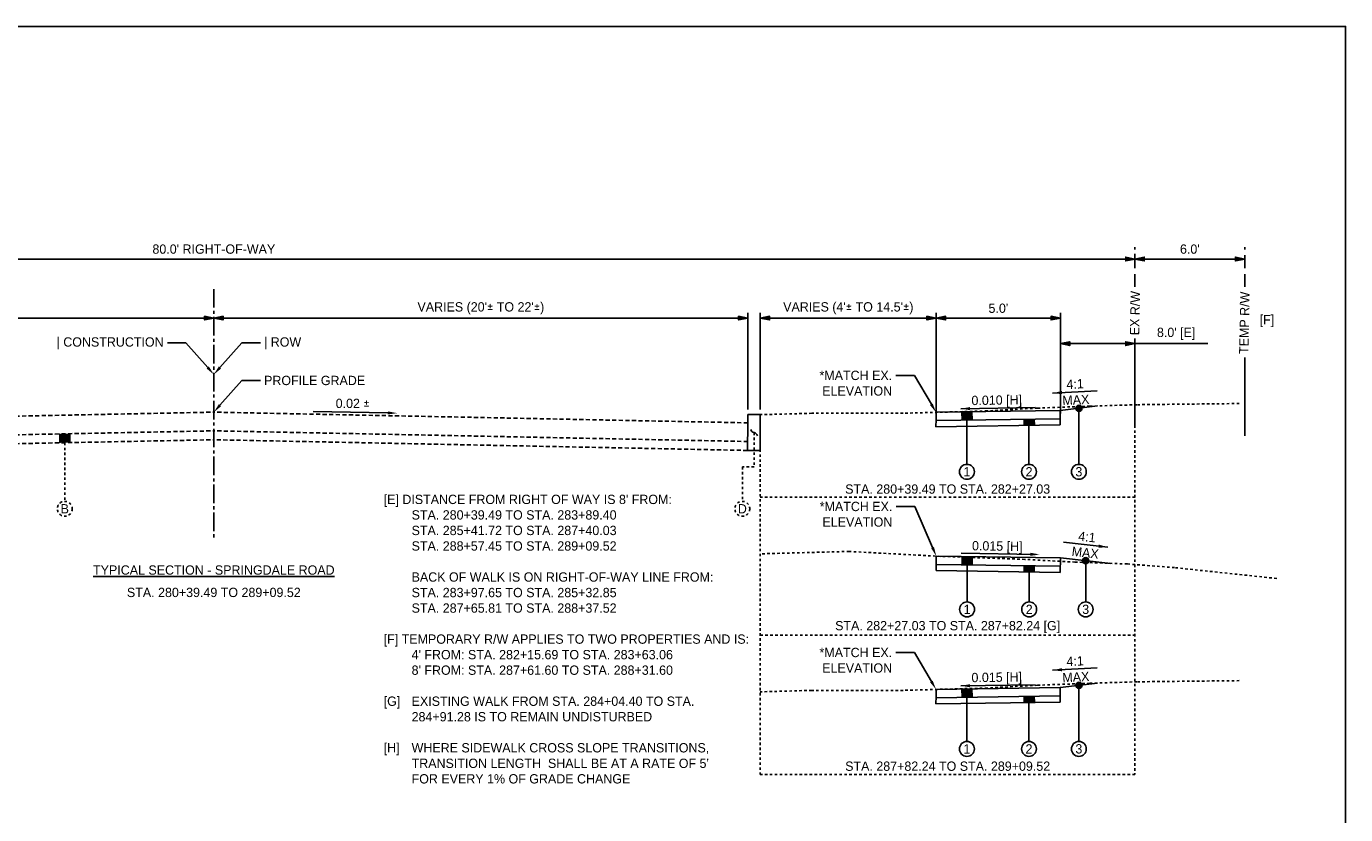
# Model space of a CAD drawing. Header units: feet. Extents: x 19045 to 19260, y 13883 to 14018.
# Tile 7 of 8: x 19083 to 19136, y 13986 to 14018. Entities that reach past the tile are written whole.
import ezdxf
from ezdxf import colors
from ezdxf.entities.mleader import LeaderData, LeaderLine
from ezdxf.math import Vec2, Vec3

# ---------------------------------------------------------------- set-up
doc = ezdxf.new("R2010")
doc.units = ezdxf.units.FT
doc.header["$MEASUREMENT"] = 0
for name, pattern in [('CENTER2', [1.125, 0.75, -0.125, 0.125, -0.125]), ('cl5', [25, 1.25, -1.25, 20, -1.25, 1.25]), ('DASHED', [0.75, 0.5, -0.25]), ('DASHED2', [0.375, 0.25, -0.125]), ('OhDOT_USTN2', [0.11, 0.069, -0.041]), ('OhDOT_USTN3', [0.22, 0.165, -0.055])]:
    doc.linetypes.add(name, pattern=pattern)
for name, color, linetype in [('CM_P_Sidewalk', 254, 'Continuous'), ('PF_X_Ground_Line', 3, 'OhDOT_USTN2'), ('PV_P_EOP', 7, 'Continuous'), ('PV_P_Text', 10, 'Continuous'), ('PV_X_EOP', 7, 'OhDOT_USTN3'), ('RW_X_CL_5', 6, 'cl5'), ('RW_X_Right_of_Way', 7, 'ROWEX-COEC')]:
    doc.layers.add(name, color=color, linetype=linetype)
doc.styles.add('Slanted-Normal', font='font31.shx', dxfattribs={"height": 0.125})
doc.styles.get("Standard").update_dxf_attribs({"font": 'font31.shx'})
doc.styles.add('Straight-Normal', font='font30.shx', dxfattribs={"height": 0.14})
doc.linetypes.add('ROWEX-COEC', pattern='A,0.75,-0.05,["Ex R/W",Straight-Normal,S=1,R=0,X=0,Y=-0.06],-0.7,0.75,-0.3,0.75,-0.3,0.75,-0.3,0.75,-0.3', length=5.7)
doc.dimstyles.new('Dec-1  Slanted', dxfattribs={"dimtxt": 0.125, "dimasz": 0.125, "dimexe": 0.07, "dimexo": 0.07, "dimgap": 0.07, "dimtad": 1, "dimdec": 1, "dimzin": 3, "dimdsep": 46, "dimtxsty": 'Slanted-Normal', "dimblk": 'Dim1', "dimcen": 0, "dimclrd": 95, "dimclre": 95, "dimclrt": 7, "dimadec": 1, "dimazin": 3, "dimtfac": 1, "dimtdec": 1, "dimtix": 1, "dimtofl": 0, "dimtmove": 1, "dimatfit": 3, "dimldrblk": 'Dim1', "dimfxl": 1, "dimtolj": 1, "dimtzin": 0, "dimlwd": -1, "dimlwe": -1, "dimarcsym": 0})

# ---------------------------------------------------------------- blocks, each defined once
blk = doc.blocks.new('Dim1')
h = blk.add_hatch(color=4)
h.dxf.hatch_style = 1
h.paths.add_polyline_path([(0, 0), (-1, -0.2), (-1, 0.2)])
at = {"color": 4}
blk.add_lwpolyline([(0, 0), (-1, -0.2), (-1, 0.2), (0, 0)], dxfattribs=at)
blk = doc.blocks.new('*D891')
at = {"layer": 'Defpoints', "color": 0, "transparency": 16777216}
for p in [(19051.78, 14008.767), (19051.78, 14008.584), (19127.775, 14008.602)]:
    blk.add_point(p, dxfattribs=at)
at = {"layer": 'PV_P_Text', "color": 95, "linetype": 'Continuous', "transparency": 16777216}
for p, q in [((19051.78, 14008.794), (19051.78, 14008.977)), ((19127.4, 14008.767), (19052.155, 14008.767)), ((19127.775, 14008.812), (19127.775, 14008.977))]:
    blk.add_line(p, q, dxfattribs=at)
at = {"layer": 'PV_P_Text', "color": 95, "transparency": 16777216, "xscale": 0.375, "yscale": 0.375, "zscale": 0.375, "rotation": 180}
blk.add_blockref('Dim1', (19051.78, 14008.767), dxfattribs=at)
at = {"layer": 'PV_P_Text', "color": 95, "transparency": 16777216, "xscale": 0.375, "yscale": 0.375, "zscale": 0.375}
blk.add_blockref('Dim1', (19127.775, 14008.767), dxfattribs=at)
at = {"layer": 'PV_P_Text', "color": 7, "transparency": 16777216, "insert": (19090.692, 14009.165), "char_height": 0.375, "attachment_point": 5, "style": 'Slanted-Normal'}
blk.add_mtext("\\A1;80.0' RIGHT-OF-WAY", dxfattribs=at)
blk = doc.blocks.new('*D892')
at = {"layer": 'Defpoints', "color": 0, "transparency": 16777216}
for p in [(19090.692, 14006.387), (19112.192, 14006.387), (19112.192, 14002.5)]:
    blk.add_point(p, dxfattribs=at)
at = {"layer": 'PV_P_Text', "color": 95, "linetype": 'Continuous', "transparency": 16777216}
for p, q in [((19112.192, 14002.71), (19112.192, 14006.597)), ((19091.067, 14006.387), (19111.817, 14006.387))]:
    blk.add_line(p, q, dxfattribs=at)
at = {"layer": 'PV_P_Text', "color": 95, "transparency": 16777216, "xscale": 0.375, "yscale": 0.375, "zscale": 0.375, "rotation": 180}
blk.add_blockref('Dim1', (19090.692, 14006.387), dxfattribs=at)
at = {"layer": 'PV_P_Text', "color": 95, "transparency": 16777216, "xscale": 0.375, "yscale": 0.375, "zscale": 0.375}
blk.add_blockref('Dim1', (19112.192, 14006.387), dxfattribs=at)
at = {"layer": 'PV_P_Text', "color": 7, "transparency": 16777216, "insert": (19101.442, 14006.784), "char_height": 0.375, "attachment_point": 5, "style": 'Slanted-Normal'}
blk.add_mtext("\\A1;VARIES (20'{\\fISOCPEUR|b0|i0|c0|p34;%%P} TO 22'{\\fISOCPEUR|b0|i0|c0|p34;%%P})", dxfattribs=at)
blk = doc.blocks.new('*D893')
at = {"layer": 'Defpoints', "color": 0, "transparency": 16777216}
for p in [(19069.192, 14006.387), (19090.692, 14006.387), (19069.192, 14002.5)]:
    blk.add_point(p, dxfattribs=at)
at = {"layer": 'PV_P_Text', "color": 95, "linetype": 'Continuous', "transparency": 16777216}
for p, q in [((19069.192, 14002.71), (19069.192, 14006.597)), ((19090.317, 14006.387), (19069.567, 14006.387))]:
    blk.add_line(p, q, dxfattribs=at)
at = {"layer": 'PV_P_Text', "color": 95, "transparency": 16777216, "xscale": 0.375, "yscale": 0.375, "zscale": 0.375, "rotation": 180}
blk.add_blockref('Dim1', (19069.192, 14006.387), dxfattribs=at)
at = {"layer": 'PV_P_Text', "color": 95, "transparency": 16777216, "xscale": 0.375, "yscale": 0.375, "zscale": 0.375}
blk.add_blockref('Dim1', (19090.692, 14006.387), dxfattribs=at)
at = {"layer": 'PV_P_Text', "color": 7, "transparency": 16777216, "insert": (19079.942, 14006.784), "char_height": 0.375, "attachment_point": 5, "style": 'Slanted-Normal'}
blk.add_mtext("\\A1;VARIES [20'{\\fISOCPEUR|b0|i0|c0|p34;%%P} TO 31.5'{\\fISOCPEUR|b0|i0|c0|p34;%%P})", dxfattribs=at)
blk = doc.blocks.new('*D894')
at = {"layer": 'Defpoints', "color": 0, "transparency": 16777216}
for p in [(19119.775, 14006.387), (19112.692, 14002.5), (19119.775, 14002.407)]:
    blk.add_point(p, dxfattribs=at)
at = {"layer": 'PV_P_Text', "color": 95, "linetype": 'Continuous', "transparency": 16777216}
for p, q in [((19112.692, 14002.71), (19112.692, 14006.597)), ((19119.775, 14002.617), (19119.775, 14006.597)), ((19113.067, 14006.387), (19119.4, 14006.387))]:
    blk.add_line(p, q, dxfattribs=at)
at = {"layer": 'PV_P_Text', "color": 95, "transparency": 16777216, "xscale": 0.375, "yscale": 0.375, "zscale": 0.375, "rotation": 180}
blk.add_blockref('Dim1', (19112.692, 14006.387), dxfattribs=at)
at = {"layer": 'PV_P_Text', "color": 95, "transparency": 16777216, "xscale": 0.375, "yscale": 0.375, "zscale": 0.375}
blk.add_blockref('Dim1', (19119.775, 14006.387), dxfattribs=at)
at = {"layer": 'PV_P_Text', "color": 7, "transparency": 16777216, "insert": (19116.234, 14006.784), "char_height": 0.375, "attachment_point": 5, "style": 'Slanted-Normal'}
blk.add_mtext("\\A1;VARIES (4'{\\fISOCPEUR|b0|i0|c0|p34;%%P} TO 14.5'{\\fISOCPEUR|b0|i0|c0|p34;%%P})", dxfattribs=at)
blk = doc.blocks.new('*D895')
at = {"layer": 'Defpoints', "color": 0, "transparency": 16777216}
for p in [(19132.191, 14009.129), (19127.775, 14009.028), (19132.191, 14008.767)]:
    blk.add_point(p, dxfattribs=at)
at = {"layer": 'PV_P_Text', "color": 95, "linetype": 'Continuous', "transparency": 16777216}
for p, q in [((19127.775, 14008.818), (19127.775, 14008.557)), ((19128.15, 14008.767), (19131.816, 14008.767)), ((19132.191, 14008.919), (19132.191, 14008.557))]:
    blk.add_line(p, q, dxfattribs=at)
at = {"layer": 'PV_P_Text', "color": 95, "transparency": 16777216, "xscale": 0.375, "yscale": 0.375, "zscale": 0.375, "rotation": 180}
blk.add_blockref('Dim1', (19127.775, 14008.767), dxfattribs=at)
at = {"layer": 'PV_P_Text', "color": 95, "transparency": 16777216, "xscale": 0.375, "yscale": 0.375, "zscale": 0.375}
blk.add_blockref('Dim1', (19132.191, 14008.767), dxfattribs=at)
at = {"layer": 'PV_P_Text', "color": 7, "transparency": 16777216, "insert": (19129.983, 14009.165), "char_height": 0.375, "attachment_point": 5, "style": 'Slanted-Normal'}
blk.add_mtext("\\A1;6.0'", dxfattribs=at)
blk = doc.blocks.new('*D896')
at = {"layer": 'Defpoints', "color": 0, "transparency": 16777216}
for p in [(19124.775, 14006.387), (19119.775, 14002.407), (19124.775, 14002.332)]:
    blk.add_point(p, dxfattribs=at)
at = {"layer": 'PV_P_Text', "color": 95, "linetype": 'Continuous', "transparency": 16777216}
for p, q in [((19119.775, 14002.617), (19119.775, 14006.597)), ((19124.775, 14002.542), (19124.775, 14006.597)), ((19120.15, 14006.387), (19124.4, 14006.387))]:
    blk.add_line(p, q, dxfattribs=at)
at = {"layer": 'PV_P_Text', "color": 95, "transparency": 16777216, "xscale": 0.375, "yscale": 0.375, "zscale": 0.375, "rotation": 180}
blk.add_blockref('Dim1', (19119.775, 14006.387), dxfattribs=at)
at = {"layer": 'PV_P_Text', "color": 95, "transparency": 16777216, "xscale": 0.375, "yscale": 0.375, "zscale": 0.375}
blk.add_blockref('Dim1', (19124.775, 14006.387), dxfattribs=at)
at = {"layer": 'PV_P_Text', "color": 7, "transparency": 16777216, "insert": (19122.275, 14006.784), "char_height": 0.375, "attachment_point": 5, "style": 'Slanted-Normal'}
blk.add_mtext("\\A1;5.0'", dxfattribs=at)
blk = doc.blocks.new('_Integral')
at = {"color": 0, "linetype": 'ByBlock', "lineweight": -2}
for centre, start, end in [((0.44, -0.09), 102, 168), ((-0.44, 0.09), 282, 348)]:
    blk.add_arc(centre, 0.454, start, end, dxfattribs=at)
blk = doc.blocks.new('*D898')
at = {"layer": 'Defpoints', "color": 0, "transparency": 16777216}
for p in [(19127.775, 14005.36), (19124.775, 14002.332), (19127.775, 14002.068)]:
    blk.add_point(p, dxfattribs=at)
at = {"layer": 'PV_P_Text', "color": 95, "linetype": 'Continuous', "transparency": 16777216}
for p, q in [((19124.775, 14002.542), (19124.775, 14005.57)), ((19125.15, 14005.36), (19127.4, 14005.36)), ((19127.775, 14002.278), (19127.775, 14005.57)), ((19127.775, 14005.36), (19130.713, 14005.36))]:
    blk.add_line(p, q, dxfattribs=at)
at = {"layer": 'PV_P_Text', "color": 95, "transparency": 16777216, "xscale": 0.375, "yscale": 0.375, "zscale": 0.375, "rotation": 180}
blk.add_blockref('Dim1', (19124.775, 14005.36), dxfattribs=at)
at = {"layer": 'PV_P_Text', "color": 95, "transparency": 16777216, "xscale": 0.375, "yscale": 0.375, "zscale": 0.375}
blk.add_blockref('Dim1', (19127.775, 14005.36), dxfattribs=at)
at = {"layer": 'PV_P_Text', "color": 7, "transparency": 16777216, "insert": (19129.432, 14005.757), "char_height": 0.375, "attachment_point": 5, "style": 'Slanted-Normal'}
blk.add_mtext("\\A1;8.0' [E]", dxfattribs=at)

msp = doc.modelspace()

# ---------------------------------------------------------------- hatches: boundary and pattern name
at = {"layer": 'PV_P_Text'}
h = msp.add_hatch(color=256, dxfattribs=at)
h.dxf.hatch_style = 1
edge = h.paths.add_edge_path()
edge.add_arc((19125.516, 14002.76), 0.125, 0, 360)
h = msp.add_hatch(color=256, dxfattribs=at)
h.dxf.hatch_style = 1
h.paths.add_polyline_path([(19121.208, 14002.615), (19120.808, 14002.609), (19120.818, 14002.277), (19121.218, 14002.283)])
h = msp.add_hatch(color=256, dxfattribs=at)
h.dxf.hatch_style = 1
h.paths.add_polyline_path([(19123.718, 14002.32), (19123.308, 14002.314), (19123.308, 14002.064), (19123.725, 14002.07)])
h = msp.add_hatch(color=256, dxfattribs=at)
h.dxf.hatch_style = 1
h.paths.add_polyline_path([(19084.492, 14001.725), (19084.892, 14001.733), (19084.892, 14001.373), (19084.492, 14001.366)])
h = msp.add_hatch(color=256, dxfattribs=at)
h.dxf.hatch_style = 1
h.paths.add_polyline_path([(19121.216, 13996.782), (19120.816, 13996.788), (19120.816, 13996.455), (19121.216, 13996.449)])
h = msp.add_hatch(color=256, dxfattribs=at)
h.dxf.hatch_style = 1
h.paths.add_polyline_path([(19123.716, 13996.411), (19123.316, 13996.417), (19123.316, 13996.167), (19123.716, 13996.161)])
h = msp.add_hatch(color=256, dxfattribs=at)
h.dxf.hatch_style = 1
edge = h.paths.add_edge_path()
edge.add_arc((19125.79, 13996.62), 0.125, 0, 360)
h = msp.add_hatch(color=256, dxfattribs=at)
h.dxf.hatch_style = 1
edge = h.paths.add_edge_path()
edge.add_arc((19125.516, 13991.602), 0.125, 0, 360)
h = msp.add_hatch(color=256, dxfattribs=at)
h.dxf.hatch_style = 1
h.paths.add_polyline_path([(19121.208, 13991.457), (19120.808, 13991.451), (19120.818, 13991.118), (19121.218, 13991.124)])
h = msp.add_hatch(color=256, dxfattribs=at)
h.dxf.hatch_style = 1
h.paths.add_polyline_path([(19123.718, 13991.162), (19123.308, 13991.156), (19123.308, 13990.906), (19123.725, 13990.912)])

# ---------------------------------------------------------------- linework, layer by layer
at = {"layer": 'PF_X_Ground_Line'}
for points in [[(19131.97, 14002.948), (19127.856, 14002.901), (19125.951, 14002.842), (19123.85, 14002.764), (19121.825, 14002.651), (19118.44, 14002.557), (19114.762, 14002.556), (19112.692, 14002.5)], [(19133.479, 13995.904), (19129.365, 13996.341), (19127.46, 13996.489), (19125.359, 13996.563), (19123.334, 13996.674), (19119.949, 13996.794), (19116.271, 13996.993), (19112.692, 13996.896)], [(19131.97, 13991.789), (19127.856, 13991.743), (19125.951, 13991.684), (19123.85, 13991.606), (19121.825, 13991.493), (19118.44, 13991.399), (19114.762, 13991.397), (19112.692, 13991.341)]]:
    msp.add_lwpolyline(points, dxfattribs=at)
at = {"layer": 'PV_P_EOP', "linetype": 'DASHED'}
for points in [[(19127.775, 14007.653), (19127.775, 14009.244)], [(19132.191, 14007.653), (19132.191, 14009.244)]]:
    msp.add_lwpolyline(points, dxfattribs=at)
at = {"layer": 'PV_P_EOP', "linetype": 'Continuous'}
for points in [[(19127.775, 14002.068), (19127.775, 14005.36)], [(19132.191, 14001.645), (19132.191, 14004.803)]]:
    msp.add_lwpolyline(points, dxfattribs=at)
at = {"layer": 'PV_P_Text', "linetype": 'ByBlock', "lineweight": -2}
for p, q in [((19124.461, 14003.369), (19126.258, 14003.458)), ((19120.762, 14002.739), (19123.763, 14002.784)), ((19097.696, 14002.569), (19094.696, 14002.629)), ((19120.775, 13996.919), (19123.776, 13996.874)), ((19124.895, 13997.36), (19126.685, 13997.164)), ((19124.461, 13992.21), (19126.258, 13992.3)), ((19120.762, 13991.58), (19123.763, 13991.625))]:
    msp.add_line(p, q, dxfattribs=at)
at = {"layer": 'PV_P_Text', "linetype": 'CENTER2'}
msp.add_lwpolyline([(19090.692, 14007.56), (19090.692, 13997.56)], dxfattribs=at)
at = {"layer": 'PV_P_Text'}
for points in [[(19126.266, 14002.852), (19124.766, 14002.669)], [(19125.516, 14002.76), (19125.516, 14000.499)], [(19119.766, 14002.31), (19119.762, 14002.011)], [(19124.766, 14002.669), (19119.766, 14002.594)], [(19119.766, 14002.31), (19119.766, 14002.594)], [(19124.766, 14002.336), (19119.771, 14002.261)], [(19120.808, 14002.609), (19120.818, 14002.277)], [(19121.008, 14002.314), (19121.008, 14000.499)], [(19121.208, 14002.615), (19121.218, 14002.283)], [(19123.308, 14002.314), (19123.308, 14002.064)], [(19123.718, 14002.32), (19123.725, 14002.07)], [(19124.766, 14002.669), (19124.766, 14002.086)], [(19084.492, 14001.725), (19084.492, 14001.366)], [(19084.892, 14001.733), (19084.892, 14001.374)], [(19124.766, 14002.086), (19119.762, 14002.011)], [(19123.508, 14002.067), (19123.508, 14000.499)], [(19119.775, 13996.804), (19119.766, 13996.221)], [(19124.77, 13996.396), (19119.77, 13996.471)], [(19124.775, 13996.729), (19119.775, 13996.804)], [(19120.816, 13996.788), (19120.816, 13996.455)], [(19121.016, 13996.452), (19121.016, 13994.958)], [(19121.216, 13996.782), (19121.216, 13996.449)], [(19123.316, 13996.417), (19123.316, 13996.167)], [(19123.716, 13996.411), (19123.716, 13996.161)], [(19124.775, 13996.729), (19124.766, 13996.146)], [(19126.805, 13996.512), (19124.775, 13996.729)], [(19125.79, 13996.62), (19125.79, 13994.958)], [(19124.766, 13996.146), (19119.766, 13996.221)], [(19123.516, 13996.164), (19123.516, 13994.958)], [(19126.266, 13991.694), (19124.766, 13991.511)], [(19125.516, 13991.602), (19125.516, 13989.341)], [(19119.766, 13991.152), (19119.762, 13990.852)], [(19124.766, 13991.511), (19119.766, 13991.436)], [(19119.766, 13991.152), (19119.766, 13991.436)], [(19124.766, 13991.177), (19119.771, 13991.103)], [(19120.808, 13991.451), (19120.818, 13991.118)], [(19121.008, 13991.129), (19121.008, 13989.341)], [(19121.208, 13991.457), (19121.218, 13991.124)], [(19123.308, 13991.156), (19123.308, 13990.906)], [(19123.718, 13991.162), (19123.725, 13990.912)], [(19124.766, 13991.511), (19124.766, 13990.927)], [(19124.766, 13990.927), (19119.762, 13990.852)], [(19123.508, 13990.909), (19123.508, 13989.341)]]:
    msp.add_lwpolyline(points, dxfattribs=at)
at = {"layer": 'PV_P_Text', "linetype": 'DASHED2', "ltscale": 0.333}
for points in [[(19112.692, 14002.5), (19112.692, 13993.618)], [(19112.442, 14001.779), (19112.442, 14000.395), (19111.968, 14000.395), (19111.968, 13999.01)], [(19127.775, 14002.068), (19127.775, 13993.618)], [(19084.692, 14001.37), (19084.692, 13999.01)], [(19127.775, 13999.172), (19112.692, 13999.172)], [(19112.692, 13996.896), (19112.692, 13988.014)], [(19127.775, 13996.464), (19127.775, 13988.014)], [(19112.692, 13993.618), (19127.775, 13993.618)], [(19127.775, 13988.014), (19112.692, 13988.014)]]:
    msp.add_lwpolyline(points, dxfattribs=at)
at = {"layer": 'PV_P_Text'}
for centre, radius in [((19125.516, 14002.76), 0.125), ((19121.008, 14000.199), 0.3), ((19123.508, 14000.199), 0.3), ((19125.516, 14000.199), 0.3), ((19125.79, 13996.62), 0.125), ((19121.016, 13994.658), 0.3), ((19123.516, 13994.658), 0.3), ((19125.79, 13994.658), 0.3), ((19125.516, 13991.602), 0.125), ((19121.008, 13989.041), 0.3), ((19123.508, 13989.041), 0.3), ((19125.516, 13989.041), 0.3)]:
    msp.add_circle(centre, radius, dxfattribs=at)
at = {"layer": 'PV_P_Text', "linetype": 'DASHED2', "ltscale": 0.333}
for centre in [(19084.692, 13998.71), (19111.968, 13998.71)]:
    msp.add_circle(centre, 0.3, dxfattribs=at)
at = {"layer": 'PV_P_Text'}
for points in [[(19124.832, 14003.45), (19124.461, 14003.369), (19124.838, 14003.325)], [(19121.136, 14002.807), (19120.762, 14002.739), (19121.138, 14002.682)], [(19097.697, 14002.632), (19098.071, 14002.562), (19097.695, 14002.507)], [(19123.562, 13996.814), (19123.937, 13996.871), (19123.563, 13996.939)], [(19126.305, 13997.142), (19126.685, 13997.164), (19126.319, 13997.267)], [(19124.832, 13992.291), (19124.461, 13992.21), (19124.838, 13992.166)], [(19121.136, 13991.648), (19120.762, 13991.58), (19121.138, 13991.523)]]:
    msp.add_solid(points, dxfattribs=at)
at = {"layer": 'PV_X_EOP'}
for points in [[(19069.192, 14002.17), (19090.692, 14002.6)], [(19112.192, 14002.17), (19090.692, 14002.6)], [(19069.192, 14001.419), (19090.692, 14001.849)], [(19112.192, 14001.419), (19090.692, 14001.849)], [(19069.192, 14001.06), (19090.692, 14001.49)], [(19112.17, 14001.06), (19090.692, 14001.49)]]:
    msp.add_lwpolyline(points, dxfattribs=at)
at = {"layer": 'RW_X_CL_5', "linetype": 'ByBlock'}
msp.add_lwpolyline([(19045.13, 14018.135), (19045.13, 13955.885), (19136.254, 13955.885), (19136.254, 14018.135)], close=True, dxfattribs=at)
at = {"layer": 'RW_X_Right_of_Way'}
for points in [[(19112.192, 14002.17), (19112.17, 14001.06)], [(19112.192, 14002.17), (19112.192, 14002.5), (19112.692, 14002.5), (19112.692, 14001.06)], [(19112.17, 14001.06), (19112.692, 14001.06)]]:
    msp.add_lwpolyline(points, dxfattribs=at)

# ---------------------------------------------------------------- block references
at = {"layer": 'PV_P_Text', "xscale": 0.375, "yscale": 0.375, "zscale": 0.375, "rotation": 90}
msp.add_blockref('_Integral', (19112.442, 14001.779), dxfattribs=at)

# ---------------------------------------------------------------- texts
at = {"insert": (19090.692, 13996.241), "char_height": 0.375, "width": 29.24884, "attachment_point": 5, "style": 'Slanted-Normal'}
msp.add_mtext('{\\LTYPICAL SECTION - SPRINGDALE ROAD}', dxfattribs=at)
at = {"layer": 'CM_P_Sidewalk', "insert": (19097.154, 13999.276), "char_height": 0.375, "attachment_point": 1}
msp.add_mtext_dynamic_manual_height_columns("\\pxi-3,l4,t4;[E] DISTANCE FROM RIGHT OF WAY IS 8' FROM: \\P^ISTA. 280+39.49 TO STA. 283+89.40  \\P^ISTA. 285+41.72 TO STA. 287+40.03\\P^ISTA. 288+57.45 TO STA. 289+09.52\\P\\P^IBACK OF WALK IS ON RIGHT-OF-WAY LINE FROM:\\P^ISTA. 283+97.65 TO STA. 285+32.85\\P^ISTA. 287+65.81 TO STA. 288+37.52\\P\\P[F] TEMPORARY R/W APPLIES TO TWO PROPERTIES AND IS:\\P^I4' FROM: STA. 282+15.69 TO STA. 283+63.06\\P^I8' FROM: STA. 287+61.60 TO STA. 288+31.60\\P\\P[G]^IEXISTING WALK FROM STA. 284+04.40 TO STA. 284+91.28 IS TO REMAIN UNDISTURBED\\P\\P[H]^IWHERE SIDEWALK CROSS SLOPE TRANSITIONS, TRANSITION LENGTH  SHALL BE AT A RATE OF 5' FOR EVERY 1% OF GRADE CHANGE", width=14.32229, gutter_width=42, heights=[0], dxfattribs=at)
at = {"layer": 'PV_P_Text', "style": 'Slanted-Normal'}
for s, rotation, p in [('4:1', 2.8422, (19125.025, 14003.529)), ('0.010 [H]', 0.8594, (19121.195, 14002.884)), ('MAX', 2.8422, (19124.86, 14002.881)), ('0.015 [H]', 359.1406, (19121.212, 13997.038)), ('4:1', 353.7554, (19125.478, 13997.429)), ('MAX', 353.7554, (19125.213, 13996.815)), ('4:1', 2.8422, (19125.025, 13992.371)), ('0.015 [H]', 0.8594, (19121.195, 13991.726)), ('MAX', 2.8422, (19124.86, 13991.722))]:
    msp.add_text(s, height=0.375, rotation=rotation, dxfattribs=at).set_placement(p)
at = {"layer": 'PV_P_Text', "char_height": 0.375, "attachment_point": 5, "rotation": 88.8542, "style": 'Slanted-Normal'}
for s, insert, width in [('EX R/W', (19127.775, 14006.589), 2.18377), ('TEMP R/W', (19132.181, 14006.199), 3.20594)]:
    msp.add_mtext(s, dxfattribs=dict(at, insert=insert, width=width))
at = {"layer": 'PV_P_Text', "char_height": 0.375, "attachment_point": 5, "style": 'Slanted-Normal'}
for s, insert, width in [('[F]', (19133.086, 14006.27), 2.03505), ('0.02 {\\fISOCPEUR|b0|i0|c0|p34;%%P}', (19096.283, 14002.952), 29.24884), ('STA. 280+39.49 TO STA. 282+27.03', (19120.234, 13999.502), 16.68248), ('STA. 280+39.49 TO 289+09.52', (19090.692, 13995.34), 29.24884), ('STA. 282+27.03 TO STA. 287+82.24 [G]', (19120.234, 13993.947), 16.68248), ('STA. 287+82.24 TO STA. 289+09.52', (19120.234, 13988.343), 16.68248)]:
    msp.add_mtext(s, dxfattribs=dict(at, insert=insert, width=width))
for s, insert in [('1', (19121.008, 14000.199)), ('2', (19123.508, 14000.199)), ('3', (19125.516, 14000.199)), ('B', (19084.692, 13998.71)), ('D', (19111.968, 13998.71)), ('1', (19121.016, 13994.658)), ('2', (19123.516, 13994.658)), ('3', (19125.79, 13994.658)), ('1', (19121.008, 13989.041)), ('2', (19123.508, 13989.041)), ('3', (19125.516, 13989.041))]:
    msp.add_mtext_dynamic_manual_height_columns(s, width=2.46234, gutter_width=0.625, heights=[0], dxfattribs=dict(at, insert=insert))

# ---------------------------------------------------------------- dimensions: what is measured, and where the dimension line sits
at = {"layer": 'PV_P_Text'}
for base, p1, p2, text, picture, middle in [((19051.78, 14008.767), (19127.775, 14008.602), (19051.78, 14008.584), "80.0' RIGHT-OF-WAY", '*D891', (19090.692, 14008.767)), ((19127.775, 14005.36), (19124.775, 14002.332), (19127.775, 14002.068), "8.0' [E]", '*D898', (19129.432, 14005.36))]:
    dim = msp.add_linear_dim(base=base, p1=p1, p2=p2, text=text, dimstyle='Dec-1  Slanted', override={"dimpost": "'"}, dxfattribs=at)
    dim.commit()
    dim.dimension.update_dxf_attribs({"geometry": picture, "text_midpoint": middle, "dimtype": 160})
for base, p1, p2, text, picture, middle in [((19132.191, 14008.767), (19127.775, 14009.028), (19132.191, 14009.129), "6.0'", '*D895', (19129.983, 14009.165)), ((19069.192, 14006.387), (19090.692, 14006.387), (19069.192, 14002.5), "VARIES [20'{\\fISOCPEUR|b0|i0|c0|p34;%%P} TO 31.5'{\\fISOCPEUR|b0|i0|c0|p34;%%P})", '*D893', (19079.942, 14006.784)), ((19112.192, 14006.387), (19090.692, 14006.387), (19112.192, 14002.5), "VARIES (20'{\\fISOCPEUR|b0|i0|c0|p34;%%P} TO 22'{\\fISOCPEUR|b0|i0|c0|p34;%%P})", '*D892', (19101.442, 14006.784)), ((19119.775, 14006.387), (19112.692, 14002.5), (19119.775, 14002.407), "VARIES (4'{\\fISOCPEUR|b0|i0|c0|p34;%%P} TO 14.5'{\\fISOCPEUR|b0|i0|c0|p34;%%P})", '*D894', (19116.234, 14006.784)), ((19124.775, 14006.387), (19119.775, 14002.407), (19124.775, 14002.332), "5.0'", '*D896', (19122.275, 14006.784))]:
    dim = msp.add_linear_dim(base=base, p1=p1, p2=p2, text=text, dimstyle='Dec-1  Slanted', override={"dimpost": "'"}, dxfattribs=at)
    dim.commit()
    dim.dimension.update_dxf_attribs({"geometry": picture, "text_midpoint": middle})

# ---------------------------------------------------------------- leaders
at = {"layer": 'RW_X_Right_of_Way'}
ml = msp.add_multileader_mtext('Standard', dxfattribs=at)
ml.set_content('| CONSTRUCTION ', color=256, style='Slanted-Normal')
ml.set_leader_properties()
ml.build(insert=Vec2(0, 0))
ml.multileader.update_dxf_attribs({"dogleg_length": 0.25, "arrow_head_size": 0.375, "scale": 3})
ctx = ml.context
ctx.base_point, ctx.scale, ctx.char_height, ctx.arrow_head_size, ctx.landing_gap_size, ctx.plane_origin = Vec3(19083.761, 14005.396), 3, 0.375, 0.375, 0.15, Vec3(19087.003, 14004.092)
ctx.text_align_type = 2
notes = []
notes.append((ctx, [(1, (1, 1, 0), (19089.57, 14005.396), (-1, 0), 0.75, [(0, [(19090.692, 14004.118)], 0, [])])]))
ctx.mtext.insert, ctx.mtext.alignment, ctx.mtext.flow_direction = Vec3(19088.67, 14005.615), 3, 5
ml = msp.add_multileader_mtext('Standard', dxfattribs=at)
ml.set_content('| ROW ', color=256, style='Slanted-Normal')
ml.set_leader_properties()
ml.build(insert=Vec2(0, 0))
ml.multileader.update_dxf_attribs({"dogleg_length": 0.25, "arrow_head_size": 0.375, "scale": 3})
ctx = ml.context
ctx.base_point, ctx.scale, ctx.char_height, ctx.arrow_head_size, ctx.landing_gap_size, ctx.plane_origin = Vec3(19092.564, 14005.396), 3, 0.375, 0.375, 0.15, Vec3(19090.748, 14004.092)
notes.append((ctx, [(0, (1, 1, 0), (19091.814, 14005.396), (1, 0), 0.75, [(0, [(19090.692, 14004.118)], 0, [])])]))
ctx.mtext.insert, ctx.mtext.flow_direction = Vec3(19092.714, 14005.615), 5
ml = msp.add_multileader_mtext('Standard', dxfattribs=at)
ml.set_content('*MATCH EX. \\PELEVATION', color=256, style='Slanted-Normal')
ml.set_leader_properties()
ml.build(insert=Vec2(0, 0))
ml.multileader.update_dxf_attribs({"dogleg_length": 0.25, "arrow_head_size": 0.375, "scale": 3})
ctx = ml.context
ctx.base_point, ctx.scale, ctx.char_height, ctx.arrow_head_size, ctx.landing_gap_size, ctx.plane_origin = Vec3(19114.647, 14004.082), 3, 0.375, 0.375, 0.15, Vec3(19119.823, 14002.568)
ctx.text_align_type = 2
notes.append((ctx, [(1, (1, 1, 0), (19118.899, 14004.082), (-1, 0), 0.75, [(0, [(19119.766, 14002.594)], 0, [])])]))
ctx.mtext.insert, ctx.mtext.alignment, ctx.mtext.flow_direction = Vec3(19117.999, 14004.269), 3, 5
ml = msp.add_multileader_mtext('Standard', dxfattribs=at)
ml.set_content('PROFILE GRADE ', color=256, style='Slanted-Normal')
ml.set_leader_properties()
ml.build(insert=Vec2(0, 0))
ml.multileader.update_dxf_attribs({"dogleg_length": 0.25, "arrow_head_size": 0.375, "scale": 3})
ctx = ml.context
ctx.base_point, ctx.scale, ctx.char_height, ctx.arrow_head_size, ctx.landing_gap_size, ctx.plane_origin = Vec3(19092.564, 14003.877), 3, 0.375, 0.375, 0.15, Vec3(19090.748, 14002.573)
notes.append((ctx, [(0, (1, 1, 0), (19091.814, 14003.877), (1, 0), 0.75, [(0, [(19090.692, 14002.6)], 0, [])])]))
ctx.mtext.insert, ctx.mtext.flow_direction = Vec3(19092.714, 14004.065), 5
ml = msp.add_multileader_mtext('Standard', dxfattribs=at)
ml.set_content('*MATCH EX. \\PELEVATION', color=256, style='Slanted-Normal')
ml.set_leader_properties()
ml.build(insert=Vec2(0, 0))
ml.multileader.update_dxf_attribs({"dogleg_length": 0.25, "arrow_head_size": 0.375, "scale": 3})
ctx = ml.context
ctx.base_point, ctx.scale, ctx.char_height, ctx.arrow_head_size, ctx.landing_gap_size, ctx.plane_origin = Vec3(19114.655, 13998.803), 3, 0.375, 0.375, 0.15, Vec3(19119.831, 13996.777)
ctx.text_align_type = 2
notes.append((ctx, [(1, (1, 1, 0), (19118.908, 13998.803), (-1, 0), 0.75, [(0, [(19119.775, 13996.804)], 0, [])])]))
ctx.mtext.insert, ctx.mtext.alignment, ctx.mtext.flow_direction = Vec3(19118.008, 13998.991), 3, 5
ml = msp.add_multileader_mtext('Standard', dxfattribs=at)
ml.set_content('*MATCH EX. \\PELEVATION', color=256, style='Slanted-Normal')
ml.set_leader_properties()
ml.build(insert=Vec2(0, 0))
ml.multileader.update_dxf_attribs({"dogleg_length": 0.25, "arrow_head_size": 0.375, "scale": 3})
ctx = ml.context
ctx.base_point, ctx.scale, ctx.char_height, ctx.arrow_head_size, ctx.landing_gap_size, ctx.plane_origin = Vec3(19114.647, 13992.923), 3, 0.375, 0.375, 0.15, Vec3(19119.823, 13991.409)
ctx.text_align_type = 2
notes.append((ctx, [(1, (1, 1, 0), (19118.899, 13992.923), (-1, 0), 0.75, [(0, [(19119.766, 13991.436)], 0, [])])]))
ctx.mtext.insert, ctx.mtext.alignment, ctx.mtext.flow_direction = Vec3(19117.999, 13993.111), 3, 5
for ctx, leaders in notes:
    for number, flags, end, landing, length, lines in leaders:
        leader = LeaderData()
        leader.index, (leader.has_last_leader_line, leader.has_dogleg_vector, leader.attachment_direction) = number, flags
        leader.last_leader_point, leader.dogleg_vector, leader.dogleg_length = Vec3(end), Vec3(landing), length
        for number, points, colour, breaks in lines:
            line = LeaderLine()
            line.index, line.vertices, line.color, line.breaks = number, Vec3.list(points), colors.encode_raw_color(colour), breaks
            leader.lines.append(line)
        ctx.leaders.append(leader)

doc.saveas('drawing.dxf')
